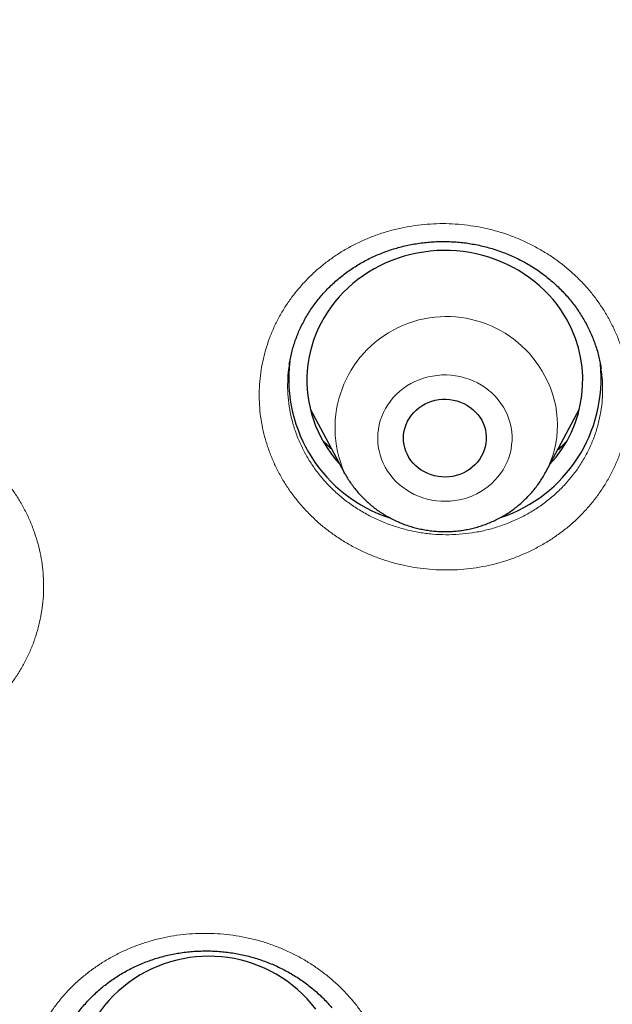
# Model space of a CAD drawing. Header units: millimetres. Extents: x 8 to 436, y 12 to 763.
# Tile 159 of 256: x 205.09 to 211.53, y 691.55 to 702.24. Entities that reach past the tile are written whole.
import ezdxf

# ---------------------------------------------------------------- set-up
doc = ezdxf.new("R2010")
doc.units = ezdxf.units.MM

msp = doc.modelspace()

# ---------------------------------------------------------------- linework, layer by layer
at = {"color": 7, "linetype": 'Continuous', "lineweight": 30}
for p, q in [((208.024, 698.499), (208.024, 698.496)), ((211.411, 698.452), (211.41, 698.458)), ((208.251, 698.017), (208.62, 697.326)), ((210.808, 697.326), (211.177, 698.017))]:
    msp.add_line(p, q, dxfattribs=at)
at = {"color": 7, "linetype": 'Continuous', "lineweight": 30, "flags": 128}
for points in [[(211.046, 698.976), (211.011, 699.035), (210.974, 699.093), (210.933, 699.149), (210.89, 699.203), (210.844, 699.255), (210.795, 699.305), (210.744, 699.352), (210.691, 699.397), (210.635, 699.44), (210.577, 699.48), (210.517, 699.518), (210.456, 699.553), (210.392, 699.585), (210.327, 699.614), (210.261, 699.64), (210.193, 699.663), (210.125, 699.683), (210.055, 699.7), (209.985, 699.714), (209.914, 699.725), (209.842, 699.732), (209.77, 699.736), (209.698, 699.737), (209.627, 699.735), (209.555, 699.729), (209.484, 699.72), (209.413, 699.708), (209.343, 699.693), (209.273, 699.675), (209.205, 699.654), (209.138, 699.629), (209.072, 699.602), (209.008, 699.571), (208.945, 699.538), (208.885, 699.502), (208.826, 699.463), (208.769, 699.422), (208.714, 699.378), (208.661, 699.332), (208.611, 699.283), (208.564, 699.232), (208.519, 699.18), (208.477, 699.125), (208.438, 699.068), (208.401, 699.01), (208.368, 698.95), (208.338, 698.888), (208.311, 698.826), (208.287, 698.762), (208.267, 698.697), (208.249, 698.632), (208.236, 698.565), (208.225, 698.498), (208.218, 698.431), (208.215, 698.364), (208.214, 698.296), (208.218, 698.228), (208.225, 698.161), (208.235, 698.094), (208.248, 698.028), (208.265, 697.962), (208.286, 697.897), (208.309, 697.833), (208.336, 697.771), (208.366, 697.709), (208.399, 697.649), (208.435, 697.591), (208.474, 697.534), (208.516, 697.479), (208.561, 697.426), (208.575, 697.411)], [(210.114, 697.893), (210.13, 697.859), (210.144, 697.824), (210.154, 697.787), (210.161, 697.751), (210.164, 697.713), (210.163, 697.676), (210.16, 697.639), (210.152, 697.602), (210.141, 697.566), (210.127, 697.531), (210.11, 697.497), (210.09, 697.465), (210.066, 697.435), (210.04, 697.407), (210.011, 697.381), (209.98, 697.357), (209.947, 697.337), (209.912, 697.319), (209.876, 697.304), (209.838, 697.292), (209.799, 697.283), (209.76, 697.278), (209.72, 697.275), (209.68, 697.277), (209.641, 697.281), (209.602, 697.289), (209.564, 697.3), (209.527, 697.314), (209.491, 697.331), (209.458, 697.351), (209.426, 697.373), (209.397, 697.399), (209.37, 697.426), (209.345, 697.456), (209.324, 697.487), (209.306, 697.521), (209.291, 697.555), (209.279, 697.591), (209.27, 697.627), (209.266, 697.665), (209.264, 697.702), (209.266, 697.739), (209.272, 697.776), (209.281, 697.813), (209.293, 697.848), (209.309, 697.883), (209.328, 697.916), (209.35, 697.947), (209.375, 697.976), (209.402, 698.003), (209.432, 698.028), (209.464, 698.05), (209.498, 698.069), (209.534, 698.086), (209.571, 698.099), (209.609, 698.11), (209.649, 698.117), (209.688, 698.12), (209.728, 698.121), (209.768, 698.118), (209.807, 698.112), (209.845, 698.103), (209.883, 698.09), (209.919, 698.075), (209.954, 698.056), (209.987, 698.035), (210.017, 698.011), (210.045, 697.985), (210.071, 697.956), (210.094, 697.925), (210.114, 697.893)], [(208.63, 697.308), (208.627, 697.313), (208.62, 697.326)]]:
    msp.add_lwpolyline(points, dxfattribs=at)
at = {"color": 252, "linetype": 'Continuous', "lineweight": 0, "flags": 128}
msp.add_lwpolyline([(209.066, 697.382), (209.09, 697.341), (209.118, 697.302), (209.149, 697.264), (209.182, 697.228), (209.218, 697.195), (209.256, 697.164), (209.296, 697.135), (209.338, 697.11), (209.382, 697.087), (209.428, 697.067), (209.475, 697.05), (209.523, 697.036), (209.572, 697.025), (209.622, 697.017), (209.672, 697.013), (209.723, 697.012), (209.773, 697.014), (209.823, 697.02), (209.873, 697.028), (209.922, 697.04), (209.97, 697.055), (210.016, 697.073), (210.061, 697.094), (210.105, 697.118), (210.146, 697.145), (210.186, 697.174), (210.223, 697.206), (210.258, 697.24), (210.291, 697.277), (210.32, 697.315), (210.347, 697.355), (210.371, 697.397), (210.391, 697.44), (210.408, 697.485), (210.422, 697.531), (210.433, 697.577), (210.44, 697.624), (210.444, 697.671), (210.444, 697.718), (210.441, 697.766), (210.434, 697.813), (210.424, 697.859), (210.411, 697.905), (210.394, 697.949), (210.374, 697.993), (210.351, 698.035), (210.324, 698.075), (210.295, 698.114), (210.263, 698.151), (210.229, 698.185), (210.192, 698.217), (210.153, 698.247), (210.111, 698.274), (210.068, 698.299), (210.023, 698.32), (209.977, 698.339), (209.929, 698.354), (209.88, 698.367), (209.831, 698.376), (209.781, 698.382), (209.731, 698.385), (209.68, 698.384), (209.63, 698.38), (209.58, 698.373), (209.531, 698.363), (209.482, 698.349), (209.435, 698.333), (209.389, 698.313), (209.345, 698.291), (209.302, 698.265), (209.262, 698.237), (209.223, 698.207), (209.187, 698.174), (209.153, 698.138), (209.122, 698.101), (209.094, 698.061), (209.069, 698.02), (209.047, 697.978), (209.028, 697.934), (209.012, 697.889), (209, 697.843), (208.991, 697.796), (208.986, 697.749), (208.984, 697.702), (208.985, 697.655), (208.99, 697.607), (208.998, 697.561), (209.01, 697.515), (209.025, 697.469), (209.044, 697.425), (209.066, 697.382)], dxfattribs=at)
at = {"color": 252, "linetype": 'Continuous', "lineweight": 0}
for centre, radius, start, end in [((209.73, 697.809), 1.21, 27.6939, 203.5042), ((209.848, 697.842), 1.09, 331.2579, 29.0352)]:
    msp.add_arc(centre, radius, start, end, dxfattribs=at)
at = {"color": 7, "linetype": 'Continuous', "lineweight": 30}
for centre, radius, start, end in [((209.868, 698.326), 1.345, 317.0752, 28.89), ((209.608, 698.345), 1.591, 173.2256, 252.0374), ((209.82, 698.346), 1.592, 288.2826, 5.8012), ((207.147, 690.603), 1.467, 37.4757, 215.1921)]:
    msp.add_arc(centre, radius, start, end, dxfattribs=at)
for points, knots in [([(184.502, 710.088), (184.502, 710.073), (184.502, 710.039), (184.501, 709.983), (184.501, 709.923), (184.501, 709.858), (184.502, 709.791), (184.502, 709.719), (184.502, 709.647), (184.503, 709.576), (184.503, 709.498), (184.504, 709.414), (184.505, 709.325), (184.506, 709.251), (184.507, 709.191), (184.508, 709.146), (184.509, 709.107), (184.51, 709.07), (184.51, 709.03), (184.511, 708.983), (184.513, 708.925), (184.514, 708.856), (184.516, 708.778), (184.518, 708.698), (184.521, 708.619), (184.523, 708.542), (184.526, 708.451), (184.53, 708.349), (184.534, 708.235), (184.539, 708.115), (184.545, 707.986), (184.551, 707.843), (184.559, 707.692), (184.568, 707.531), (184.577, 707.361), (184.587, 707.212), (184.595, 707.091), (184.601, 707.003), (184.606, 706.925), (184.611, 706.856), (184.615, 706.797), (184.619, 706.748), (184.622, 706.709), (184.624, 706.678), (184.626, 706.651), (184.628, 706.623), (184.631, 706.589), (184.634, 706.549), (184.638, 706.502), (184.642, 706.447), (184.648, 706.384), (184.654, 706.313), (184.661, 706.233), (184.668, 706.143), (184.677, 706.044), (184.687, 705.936), (184.698, 705.821), (184.71, 705.7), (184.734, 705.467), (184.771, 705.122), (184.826, 704.662), (184.873, 704.301), (184.908, 704.043), (184.93, 703.89), (184.952, 703.738), (184.974, 703.593), (184.994, 703.458), (185.013, 703.335), (185.029, 703.237), (185.041, 703.161), (185.05, 703.104), (185.059, 703.051), (185.066, 703.005), (185.072, 702.968), (185.077, 702.941), (185.08, 702.923), (185.083, 702.906), (185.086, 702.887), (185.091, 702.858), (185.098, 702.817), (185.107, 702.76), (185.119, 702.693), (185.132, 702.615), (185.148, 702.528), (185.164, 702.433), (185.182, 702.335), (185.2, 702.236), (185.234, 702.051), (185.286, 701.779), (185.37, 701.356), (185.473, 700.866), (185.598, 700.31), (185.72, 699.798), (185.838, 699.331), (185.918, 699.023), (185.971, 698.826), (185.993, 698.744), (186.014, 698.667), (186.033, 698.596), (186.052, 698.528), (186.07, 698.464), (186.087, 698.405), (186.1, 698.357), (186.11, 698.323), (186.116, 698.3), (186.12, 698.285), (186.125, 698.271), (186.13, 698.251), (186.138, 698.222), (186.15, 698.183), (186.163, 698.135), (186.18, 698.077), (186.199, 698.012), (186.221, 697.935), (186.248, 697.844), (186.279, 697.739), (186.313, 697.624), (186.351, 697.502), (186.389, 697.375), (186.45, 697.18), (186.532, 696.92), (186.635, 696.599), (186.739, 696.289), (186.841, 695.99), (186.941, 695.701), (187.041, 695.423), (187.138, 695.155), (187.223, 694.928), (187.294, 694.74), (187.352, 694.587), (187.409, 694.439), (187.465, 694.296), (187.52, 694.158), (187.573, 694.024), (187.625, 693.896), (187.673, 693.777), (187.718, 693.667), (187.76, 693.565), (187.801, 693.467), (187.84, 693.374), (187.876, 693.287), (187.908, 693.212), (187.933, 693.153), (187.953, 693.108), (187.967, 693.074), (187.978, 693.049), (187.988, 693.027), (187.997, 693.004), (188.01, 692.975), (188.025, 692.939), (188.045, 692.895), (188.067, 692.843), (188.093, 692.784), (188.12, 692.721), (188.149, 692.655), (188.179, 692.589), (188.233, 692.467), (188.314, 692.287), (188.423, 692.048), (188.538, 691.8), (188.658, 691.545), (188.784, 691.282), (188.924, 690.997), (189.077, 690.689), (189.244, 690.36), (189.418, 690.025), (189.607, 689.669), (189.81, 689.294), (189.985, 688.98), (190.118, 688.744), (190.206, 688.59), (190.292, 688.441), (190.381, 688.289), (190.47, 688.135), (190.562, 687.981), (190.649, 687.836), (190.731, 687.699), (190.809, 687.57), (190.873, 687.467), (190.922, 687.386), (190.958, 687.329), (190.99, 687.277), (191.017, 687.234), (191.038, 687.199), (191.055, 687.172), (191.071, 687.146), (191.089, 687.118), (191.111, 687.082), (191.137, 687.041), (191.169, 686.99), (191.208, 686.929), (191.254, 686.856), (191.305, 686.776), (191.362, 686.687), (191.424, 686.59), (191.493, 686.485), (191.567, 686.371), (191.646, 686.25), (191.732, 686.12), (191.824, 685.982), (191.922, 685.837), (192.046, 685.654), (192.195, 685.436), (192.367, 685.188), (192.615, 684.837), (192.941, 684.386), (193.349, 683.839), (193.68, 683.408), (193.93, 683.09), (194.096, 682.881), (194.263, 682.674), (194.431, 682.469), (194.597, 682.267), (194.764, 682.067), (194.929, 681.872), (195.092, 681.68), (195.25, 681.498), (195.372, 681.357), (195.461, 681.256), (195.518, 681.192), (195.574, 681.128), (195.629, 681.067), (195.681, 681.008), (195.729, 680.954), (195.771, 680.907), (195.807, 680.867), (195.837, 680.835), (195.86, 680.809), (195.877, 680.79), (195.893, 680.772), (195.912, 680.752), (195.934, 680.727), (195.964, 680.695), (196.002, 680.652), (196.051, 680.599), (196.107, 680.538), (196.171, 680.468), (196.243, 680.39), (196.324, 680.303), (196.412, 680.209), (196.508, 680.107), (196.604, 680.005), (196.699, 679.905), (196.792, 679.809), (196.89, 679.707), (196.992, 679.601), (197.17, 679.419), (197.42, 679.166), (197.744, 678.845), (198.111, 678.488), (198.523, 678.097), (198.98, 677.675), (199.436, 677.265), (199.893, 676.865), (200.348, 676.477), (200.803, 676.099), (201.182, 675.792), (201.483, 675.553), (201.702, 675.381), (201.912, 675.219), (202.113, 675.065), (202.304, 674.92), (202.482, 674.786), (202.649, 674.662), (202.802, 674.549), (202.947, 674.443), (203.084, 674.344), (203.196, 674.264), (203.285, 674.199), (203.354, 674.151), (203.417, 674.106), (203.474, 674.065), (203.522, 674.031), (203.561, 674.003), (203.592, 673.982), (203.617, 673.965), (203.639, 673.949), (203.662, 673.933), (203.689, 673.914), (203.726, 673.888), (203.772, 673.856), (203.83, 673.816), (203.897, 673.769), (203.974, 673.716), (204.061, 673.656), (204.158, 673.59), (204.265, 673.517), (204.382, 673.438), (204.509, 673.353), (204.646, 673.262), (204.793, 673.165), (204.947, 673.064), (205.108, 672.959), (205.275, 672.852), (205.451, 672.739), (205.636, 672.622), (205.831, 672.5), (206.036, 672.373), (206.25, 672.242), (206.477, 672.105), (206.719, 671.961), (206.975, 671.81), (207.242, 671.655), (207.519, 671.496), (207.809, 671.334), (208.109, 671.167), (208.421, 670.998), (208.744, 670.825), (209.079, 670.649), (209.426, 670.471), (209.784, 670.29), (210.119, 670.124), (210.334, 670.02), (210.426, 669.976)], [0, 0, 0, 0, 0.000894, 0.001956, 0.003195, 0.004397, 0.005735, 0.007208, 0.008683, 0.010087, 0.01142, 0.013371, 0.015146, 0.016745, 0.01782, 0.018734, 0.019488, 0.020154, 0.020952, 0.021897, 0.022989, 0.024447, 0.026067, 0.027679, 0.029265, 0.030824, 0.032356, 0.034708, 0.036995, 0.039236, 0.04192, 0.044789, 0.047842, 0.05108, 0.054503, 0.05811, 0.060052, 0.061825, 0.063405, 0.064791, 0.065984, 0.066967, 0.067763, 0.068373, 0.068811, 0.069406, 0.070057, 0.070861, 0.071822, 0.072941, 0.074216, 0.075649, 0.07724, 0.079074, 0.081082, 0.083262, 0.085614, 0.088108, 0.09063, 0.099764, 0.109103, 0.118645, 0.121741, 0.124858, 0.127995, 0.130996, 0.133746, 0.136246, 0.138495, 0.139756, 0.140921, 0.141992, 0.142965, 0.143764, 0.144245, 0.144597, 0.144898, 0.145281, 0.145748, 0.146682, 0.147835, 0.149208, 0.1508, 0.152612, 0.154589, 0.156612, 0.158641, 0.160676, 0.167996, 0.175394, 0.186756, 0.19827, 0.209853, 0.218584, 0.22735, 0.229108, 0.230852, 0.232473, 0.233949, 0.235279, 0.236737, 0.237967, 0.23897, 0.239745, 0.240131, 0.240419, 0.240654, 0.241061, 0.24167, 0.242449, 0.243507, 0.244715, 0.246073, 0.247582, 0.249574, 0.251778, 0.254196, 0.256825, 0.259519, 0.262184, 0.269177, 0.275959, 0.282529, 0.288887, 0.295034, 0.30097, 0.306694, 0.312207, 0.315564, 0.318838, 0.322028, 0.325127, 0.328076, 0.331024, 0.333787, 0.336365, 0.338758, 0.340966, 0.34299, 0.345137, 0.347028, 0.348662, 0.350039, 0.3509, 0.351617, 0.352233, 0.352585, 0.353058, 0.353689, 0.354479, 0.355447, 0.35658, 0.357878, 0.359297, 0.360737, 0.362194, 0.363667, 0.368759, 0.374039, 0.379506, 0.385161, 0.391003, 0.397004, 0.40423, 0.411621, 0.419176, 0.426896, 0.435738, 0.444787, 0.448398, 0.451974, 0.455417, 0.458725, 0.462487, 0.466059, 0.46944, 0.472631, 0.47563, 0.478439, 0.479885, 0.48127, 0.482489, 0.483499, 0.484334, 0.484938, 0.48541, 0.486126, 0.486958, 0.487929, 0.489041, 0.490547, 0.492251, 0.494154, 0.496255, 0.498555, 0.501053, 0.50375, 0.506645, 0.509739, 0.513031, 0.516521, 0.52021, 0.526226, 0.532237, 0.538238, 0.551838, 0.565383, 0.578876, 0.584161, 0.589439, 0.594708, 0.599969, 0.605183, 0.610223, 0.615407, 0.620382, 0.625146, 0.6297, 0.631431, 0.63313, 0.634797, 0.636431, 0.638027, 0.639468, 0.640704, 0.641737, 0.642653, 0.643313, 0.643766, 0.644211, 0.644739, 0.645386, 0.646152, 0.647365, 0.648791, 0.650431, 0.652285, 0.654391, 0.656719, 0.659269, 0.66204, 0.665032, 0.667538, 0.670181, 0.672961, 0.675877, 0.678914, 0.687963, 0.69693, 0.705815, 0.718193, 0.73041, 0.742464, 0.754357, 0.766088, 0.777658, 0.789065, 0.79476, 0.800203, 0.805394, 0.810334, 0.815022, 0.819459, 0.823412, 0.827141, 0.830646, 0.833928, 0.836987, 0.838722, 0.840376, 0.841915, 0.843269, 0.844435, 0.845413, 0.846059, 0.846641, 0.847166, 0.847657, 0.848291, 0.849103, 0.850242, 0.85161, 0.853209, 0.855036, 0.857094, 0.859381, 0.861899, 0.864645, 0.867622, 0.870828, 0.874264, 0.87793, 0.881588, 0.88545, 0.889515, 0.893783, 0.898255, 0.90293, 0.907808, 0.91289, 0.918431, 0.924195, 0.930183, 0.936393, 0.942827, 0.949483, 0.956363, 0.963465, 0.97079, 0.978339, 0.98611, 0.994104, 1, 1, 1, 1]), ([(208.023, 698.499), (208.027, 698.52), (208.034, 698.564), (208.049, 698.629), (208.067, 698.694), (208.088, 698.758), (208.111, 698.821), (208.138, 698.883), (208.168, 698.944), (208.2, 699.004), (208.236, 699.063), (208.274, 699.12), (208.314, 699.176), (208.357, 699.23), (208.403, 699.282), (208.45, 699.331), (208.5, 699.379), (208.552, 699.425), (208.607, 699.469), (208.663, 699.511), (208.722, 699.551), (208.782, 699.589), (208.844, 699.624), (208.907, 699.656), (208.972, 699.685), (209.037, 699.712), (209.104, 699.737), (209.173, 699.759), (209.242, 699.778), (209.313, 699.794), (209.384, 699.808), (209.456, 699.819), (209.528, 699.827), (209.6, 699.832), (209.672, 699.835), (209.745, 699.834), (209.817, 699.831), (209.89, 699.825), (209.962, 699.816), (210.033, 699.804), (210.105, 699.789), (210.175, 699.772), (210.245, 699.752), (210.313, 699.729), (210.381, 699.704), (210.447, 699.676), (210.512, 699.645), (210.575, 699.612), (210.637, 699.577), (210.698, 699.539), (210.756, 699.499), (210.813, 699.456), (210.868, 699.412), (210.92, 699.365), (210.971, 699.316), (211.019, 699.266), (211.065, 699.213), (211.109, 699.159), (211.15, 699.103), (211.188, 699.046), (211.224, 698.987), (211.257, 698.927), (211.288, 698.866), (211.315, 698.803), (211.34, 698.74), (211.362, 698.676), (211.381, 698.61), (211.396, 698.544), (211.407, 698.492), (211.411, 698.461), (211.412, 698.452)], [0, 0, 0, 0, 0.014431, 0.0295, 0.044524, 0.059481, 0.074393, 0.089291, 0.104278, 0.119324, 0.134398, 0.149466, 0.164486, 0.179428, 0.194261, 0.209031, 0.223782, 0.23863, 0.253548, 0.268503, 0.283464, 0.298387, 0.31324, 0.327991, 0.342669, 0.357323, 0.37208, 0.386888, 0.401727, 0.416577, 0.431412, 0.44621, 0.460953, 0.475645, 0.490308, 0.505054, 0.519794, 0.534531, 0.549273, 0.564022, 0.578783, 0.593563, 0.608366, 0.623131, 0.637856, 0.652574, 0.667291, 0.682016, 0.696754, 0.711512, 0.726297, 0.741117, 0.755945, 0.770705, 0.785501, 0.800323, 0.815167, 0.830029, 0.844906, 0.859794, 0.874689, 0.889584, 0.904455, 0.919356, 0.934288, 0.949247, 0.964228, 0.979226, 0.994235, 1, 1, 1, 1]), ([(208.485, 697.579), (208.479, 697.584), (208.454, 697.605), (208.422, 697.635), (208.397, 697.66), (208.389, 697.668)], [0, 0, 0, 0, 0.194835, 0.736789, 1, 1, 1, 1]), ([(211.031, 697.655), (211.018, 697.642), (210.988, 697.613), (210.956, 697.583), (210.937, 697.567), (210.937, 697.567)], [0, 0, 0, 0, 0.4291476, 0.9761791, 1, 1, 1, 1]), ([(208.628, 697.312), (208.635, 697.3), (208.651, 697.27), (208.68, 697.225), (208.715, 697.175), (208.753, 697.128), (208.793, 697.082), (208.835, 697.038), (208.879, 696.997), (208.926, 696.957), (208.974, 696.92), (209.025, 696.886), (209.077, 696.853), (209.131, 696.824), (209.187, 696.797), (209.244, 696.772), (209.302, 696.751), (209.361, 696.732), (209.421, 696.717), (209.481, 696.704), (209.543, 696.694), (209.605, 696.687), (209.667, 696.683), (209.729, 696.682), (209.792, 696.685), (209.854, 696.69), (209.915, 696.698), (209.977, 696.71), (210.037, 696.724), (210.097, 696.741), (210.156, 696.761), (210.213, 696.784), (210.27, 696.81), (210.325, 696.839), (210.378, 696.87), (210.43, 696.903), (210.48, 696.94), (210.527, 696.978), (210.573, 697.019), (210.617, 697.062), (210.658, 697.107), (210.697, 697.154), (210.733, 697.203), (210.766, 697.254), (210.791, 697.294), (210.804, 697.318), (210.807, 697.325)], [0, 0, 0, 0, 0.015883, 0.038852, 0.061834, 0.08484, 0.107872, 0.130929, 0.154013, 0.177123, 0.200259, 0.223421, 0.246608, 0.269819, 0.293053, 0.316309, 0.339585, 0.36288, 0.386192, 0.40952, 0.432861, 0.456213, 0.479576, 0.502946, 0.526323, 0.549702, 0.573083, 0.596463, 0.61984, 0.643211, 0.666575, 0.689929, 0.713272, 0.7366, 0.759913, 0.783207, 0.806481, 0.829734, 0.852964, 0.876168, 0.899347, 0.922499, 0.945624, 0.968721, 0.99179, 1, 1, 1, 1]), ([(205.448, 690.797), (205.45, 690.809), (205.455, 690.843), (205.467, 690.899), (205.483, 690.964), (205.503, 691.029), (205.525, 691.092), (205.551, 691.154), (205.579, 691.216), (205.61, 691.276), (205.644, 691.335), (205.68, 691.392), (205.72, 691.448), (205.761, 691.502), (205.806, 691.555), (205.853, 691.606), (205.902, 691.655), (205.953, 691.702), (206.006, 691.747), (206.062, 691.789), (206.119, 691.829), (206.178, 691.867), (206.238, 691.902), (206.301, 691.936), (206.365, 691.967), (206.431, 691.995), (206.498, 692.021), (206.566, 692.044), (206.635, 692.064), (206.704, 692.082), (206.774, 692.096), (206.845, 692.108), (206.917, 692.117), (206.989, 692.124), (207.062, 692.127), (207.135, 692.128), (207.208, 692.126), (207.28, 692.121), (207.352, 692.114), (207.423, 692.103), (207.494, 692.09), (207.565, 692.074), (207.635, 692.055), (207.704, 692.034), (207.772, 692.009), (207.839, 691.983), (207.905, 691.953), (207.969, 691.922), (208.031, 691.887), (208.092, 691.851), (208.152, 691.812), (208.209, 691.771), (208.265, 691.727), (208.318, 691.682), (208.37, 691.634), (208.419, 691.585), (208.457, 691.543), (208.478, 691.519), (208.484, 691.511)], [0, 0, 0, 0, 0.01032, 0.028752, 0.047176, 0.065595, 0.084012, 0.102429, 0.12085, 0.139276, 0.157704, 0.176098, 0.194336, 0.212643, 0.230996, 0.249372, 0.267743, 0.286077, 0.30435, 0.322537, 0.340645, 0.358698, 0.376822, 0.39504, 0.413314, 0.431603, 0.449858, 0.468035, 0.486095, 0.504036, 0.521973, 0.539992, 0.558117, 0.57631, 0.594533, 0.612738, 0.630878, 0.648917, 0.666829, 0.684739, 0.702749, 0.72083, 0.738962, 0.757122, 0.775285, 0.793422, 0.811511, 0.829534, 0.847518, 0.865631, 0.883722, 0.901813, 0.919915, 0.938035, 0.956185, 0.974376, 0.992619, 1, 1, 1, 1])]:
    msp.add_open_spline(points, degree=3, knots=knots, dxfattribs=at)
at = {"color": 252, "linetype": 'Continuous', "lineweight": 0}
for points, knots in [([(211.189, 671.211), (210.361, 671.629), (208.701, 672.468), (206.322, 673.908), (204.035, 675.471), (201.862, 677.164), (199.769, 679.012), (197.771, 681.017), (195.882, 683.182), (194.145, 685.462), (192.568, 687.842), (191.163, 690.311), (189.935, 692.857), (188.887, 695.473), (188.023, 698.153), (187.346, 700.884), (186.862, 703.65), (186.558, 706.436), (186.52, 708.299), (186.501, 709.23)], [0, 0, 0, 0, 0.056574, 0.113415, 0.17016, 0.226689, 0.283221, 0.342868, 0.402514, 0.462416, 0.522329, 0.581975, 0.64161, 0.701258, 0.760904, 0.820805, 0.880718, 0.940364, 1, 1, 1, 1]), ([(207.922, 697.299), (207.902, 697.337), (207.862, 697.413), (207.812, 697.531), (207.771, 697.653), (207.738, 697.776), (207.714, 697.901), (207.7, 698.027), (207.695, 698.154), (207.698, 698.281), (207.711, 698.408), (207.733, 698.532), (207.764, 698.656), (207.804, 698.777), (207.852, 698.895), (207.909, 699.01), (207.974, 699.121), (208.047, 699.227), (208.128, 699.328), (208.215, 699.425), (208.31, 699.515), (208.411, 699.599), (208.517, 699.677), (208.63, 699.747), (208.747, 699.81), (208.869, 699.866), (208.994, 699.914), (209.122, 699.954), (209.254, 699.985), (209.387, 700.009), (209.522, 700.023), (209.658, 700.03), (209.793, 700.027), (209.929, 700.016), (210.064, 699.997), (210.197, 699.969), (210.327, 699.933), (210.455, 699.889), (210.58, 699.836), (210.7, 699.776), (210.816, 699.709), (210.927, 699.635), (211.032, 699.553), (211.132, 699.466), (211.225, 699.372), (211.311, 699.273), (211.39, 699.167), (211.463, 699.055), (211.528, 698.938), (211.584, 698.818), (211.629, 698.696), (211.666, 698.573), (211.693, 698.448), (211.712, 698.322), (211.722, 698.196), (211.722, 698.069), (211.713, 697.942), (211.695, 697.816), (211.668, 697.692), (211.632, 697.57), (211.588, 697.451), (211.534, 697.335), (211.473, 697.222), (211.403, 697.113), (211.326, 697.01), (211.242, 696.911), (211.15, 696.818), (211.052, 696.731), (210.947, 696.651), (210.838, 696.577), (210.723, 696.511), (210.603, 696.452), (210.479, 696.4), (210.352, 696.357), (210.222, 696.321), (210.089, 696.295), (209.955, 696.276), (209.819, 696.266), (209.683, 696.265), (209.548, 696.272), (209.413, 696.288), (209.279, 696.312), (209.147, 696.344), (209.018, 696.385), (208.892, 696.434), (208.77, 696.49), (208.652, 696.555), (208.538, 696.626), (208.43, 696.704), (208.328, 696.789), (208.233, 696.88), (208.144, 696.977), (208.062, 697.08), (207.986, 697.186), (207.943, 697.261), (207.922, 697.299)], [0, 0, 0, 0, 0.010694, 0.021425, 0.032168, 0.042899, 0.053593, 0.0643, 0.075044, 0.0858, 0.096543, 0.10725, 0.11796, 0.128706, 0.139465, 0.150212, 0.160922, 0.171637, 0.182389, 0.193153, 0.203904, 0.214619, 0.225339, 0.236096, 0.246864, 0.257621, 0.268341, 0.279063, 0.289821, 0.300593, 0.311351, 0.322073, 0.332795, 0.343552, 0.354322, 0.36508, 0.375801, 0.386518, 0.397272, 0.408038, 0.418791, 0.429508, 0.44022, 0.450969, 0.46173, 0.472478, 0.48319, 0.494344, 0.505512, 0.516667, 0.527375, 0.53812, 0.548878, 0.559623, 0.570332, 0.58104, 0.591785, 0.602542, 0.613287, 0.623996, 0.634707, 0.645455, 0.656216, 0.666964, 0.677675, 0.688392, 0.699145, 0.709911, 0.720664, 0.731381, 0.742102, 0.752859, 0.763629, 0.774386, 0.785107, 0.795829, 0.806588, 0.817359, 0.828118, 0.83884, 0.84956, 0.860317, 0.871086, 0.881843, 0.892563, 0.903278, 0.91403, 0.924795, 0.935547, 0.946262, 0.956985, 0.967745, 0.978517, 0.989277, 1, 1, 1, 1]), ([(208.024, 698.496), (208.021, 698.479), (208.01, 698.418), (208.004, 698.311), (208.005, 698.176), (208.02, 698.042), (208.046, 697.909), (208.085, 697.779), (208.134, 697.651), (208.176, 697.57), (208.197, 697.53)], [0, 0, 0, 0, 0.0510711, 0.1869362, 0.3228011, 0.4581826, 0.593396, 0.7290914, 0.8647867, 1, 1, 1, 1]), ([(208.197, 697.53), (208.197, 697.529), (208.219, 697.489), (208.267, 697.41), (208.349, 697.299), (208.441, 697.193), (208.542, 697.096), (208.651, 697.006), (208.768, 696.926), (208.892, 696.854), (209.022, 696.793), (209.156, 696.742), (209.295, 696.702), (209.436, 696.672), (209.58, 696.654), (209.724, 696.647), (209.869, 696.652), (210.012, 696.668), (210.153, 696.695), (210.291, 696.733), (210.425, 696.783), (210.555, 696.842), (210.678, 696.911), (210.794, 696.99), (210.902, 697.078), (211.002, 697.175), (211.094, 697.278), (211.175, 697.389), (211.245, 697.506), (211.305, 697.628), (211.354, 697.755), (211.391, 697.885), (211.416, 698.017), (211.429, 698.152), (211.43, 698.287), (211.423, 698.387), (211.413, 698.442), (211.411, 698.452)], [0, 0, 0, 0, 0.000143, 0.030156, 0.060275, 0.090395, 0.120408, 0.150429, 0.180557, 0.210686, 0.240707, 0.270748, 0.300897, 0.331046, 0.361088, 0.39114, 0.421298, 0.451457, 0.481509, 0.51156, 0.541719, 0.571878, 0.60193, 0.631972, 0.662121, 0.692271, 0.722313, 0.752342, 0.782478, 0.812614, 0.842643, 0.872663, 0.902791, 0.932918, 0.962939, 0.992959, 1, 1, 1, 1]), ([(205.154, 696.906), (205.154, 696.906), (205.174, 696.867), (205.21, 696.789), (205.256, 696.669), (205.294, 696.547), (205.322, 696.423), (205.342, 696.297), (205.352, 696.171), (205.354, 696.045), (205.346, 695.918), (205.329, 695.793), (205.303, 695.669), (205.268, 695.547), (205.225, 695.427), (205.172, 695.311), (205.112, 695.198), (205.044, 695.09), (204.967, 694.986), (204.884, 694.887), (204.793, 694.794), (204.695, 694.707), (204.592, 694.626), (204.483, 694.552), (204.369, 694.485), (204.249, 694.426), (204.126, 694.374), (203.999, 694.33), (203.87, 694.294), (203.737, 694.267), (203.603, 694.248), (203.468, 694.237), (203.332, 694.235), (203.197, 694.242), (203.062, 694.257), (202.928, 694.281), (202.796, 694.312), (202.666, 694.352), (202.54, 694.401), (202.417, 694.457), (202.299, 694.52), (202.185, 694.591), (202.077, 694.669), (201.974, 694.753), (201.878, 694.843), (201.788, 694.94), (201.705, 695.041), (201.629, 695.149), (201.56, 695.263), (201.499, 695.382), (201.448, 695.504), (201.406, 695.626), (201.374, 695.75), (201.35, 695.875), (201.335, 696.001), (201.33, 696.128), (201.334, 696.254), (201.347, 696.38), (201.369, 696.505), (201.4, 696.628), (201.439, 696.748), (201.488, 696.866), (201.545, 696.98), (201.61, 697.091), (201.683, 697.197), (201.763, 697.298), (201.851, 697.393), (201.945, 697.483), (202.046, 697.567), (202.153, 697.644), (202.265, 697.714), (202.382, 697.777), (202.504, 697.832), (202.629, 697.879), (202.758, 697.919), (202.889, 697.95), (203.022, 697.973), (203.157, 697.987), (203.292, 697.993), (203.428, 697.99), (203.564, 697.979), (203.698, 697.959), (203.831, 697.931), (203.962, 697.894), (204.089, 697.849), (204.214, 697.797), (204.334, 697.737), (204.45, 697.669), (204.561, 697.594), (204.666, 697.513), (204.765, 697.425), (204.857, 697.332), (204.943, 697.233), (205.021, 697.128), (205.093, 697.02), (205.133, 696.944), (205.154, 696.906)], [0, 0, 0, 0, 0.0001146, 0.0108172, 0.0215563, 0.0323078, 0.0430469, 0.0537495, 0.0644519, 0.0751908, 0.0859421, 0.096681, 0.1073834, 0.1180908, 0.1288348, 0.1395911, 0.1503351, 0.1610426, 0.1717581, 0.1825101, 0.1932746, 0.2040267, 0.2147422, 0.2254653, 0.236225, 0.2469971, 0.2577568, 0.2684798, 0.2792067, 0.2899702, 0.3007461, 0.3115095, 0.3222363, 0.3329614, 0.3437232, 0.3544974, 0.3652592, 0.3759842, 0.3867029, 0.3974582, 0.4082259, 0.4189812, 0.4296998, 0.4404101, 0.4511571, 0.4619164, 0.4726633, 0.4833736, 0.4945213, 0.5056828, 0.5168304, 0.5275354, 0.538277, 0.549031, 0.5597726, 0.5704776, 0.5811824, 0.5919237, 0.6026774, 0.6134188, 0.6241236, 0.6348334, 0.6455797, 0.6563384, 0.6670847, 0.6777945, 0.6885126, 0.6992673, 0.7100344, 0.7207891, 0.7315072, 0.742232, 0.7529934, 0.7637672, 0.7745286, 0.7852534, 0.7959803, 0.8067438, 0.8175198, 0.8282834, 0.8390102, 0.8497337, 0.8604939, 0.8712665, 0.8820266, 0.8927501, 0.9034661, 0.9142189, 0.924984, 0.9357367, 0.9464528, 0.9571379, 0.9678595, 0.9785933, 0.9893149, 1, 1, 1, 1]), ([(208.486, 697.577), (208.466, 697.595), (208.432, 697.624), (208.401, 697.657), (208.388, 697.67)], [0, 0, 0, 0, 0.593008, 1, 1, 1, 1]), ([(211.032, 697.657), (211.006, 697.63), (210.976, 697.599), (210.942, 697.571), (210.937, 697.567)], [0, 0, 0, 0, 0.852115, 1, 1, 1, 1]), ([(208.704, 691.597), (208.704, 691.597), (208.732, 691.564), (208.787, 691.495), (208.86, 691.388), (208.925, 691.276), (208.983, 691.161), (209.032, 691.043), (209.072, 690.922), (209.103, 690.799), (209.126, 690.674), (209.14, 690.548), (209.144, 690.422), (209.139, 690.296), (209.125, 690.171), (209.102, 690.046), (209.07, 689.924), (209.03, 689.804), (208.98, 689.687), (208.922, 689.573), (208.856, 689.463), (208.782, 689.358), (208.701, 689.257), (208.613, 689.163), (208.517, 689.074), (208.416, 688.991), (208.308, 688.914), (208.196, 688.845), (208.078, 688.783), (207.956, 688.729), (207.83, 688.682), (207.701, 688.644), (207.57, 688.613), (207.436, 688.591), (207.301, 688.578), (207.166, 688.573), (207.03, 688.577), (206.894, 688.588), (206.76, 688.609), (206.628, 688.638), (206.497, 688.675), (206.37, 688.721), (206.246, 688.774), (206.126, 688.834), (206.011, 688.902), (205.901, 688.978), (205.796, 689.059), (205.697, 689.148), (205.603, 689.245), (205.515, 689.349), (205.436, 689.456), (205.366, 689.567), (205.305, 689.681), (205.252, 689.798), (205.208, 689.918), (205.173, 690.04), (205.146, 690.164), (205.129, 690.29), (205.12, 690.416), (205.121, 690.542), (205.131, 690.668), (205.15, 690.793), (205.178, 690.916), (205.215, 691.037), (205.261, 691.156), (205.315, 691.271), (205.377, 691.383), (205.448, 691.49), (205.526, 691.593), (205.611, 691.69), (205.703, 691.782), (205.802, 691.867), (205.907, 691.946), (206.018, 692.019), (206.133, 692.084), (206.253, 692.142), (206.377, 692.192), (206.505, 692.234), (206.636, 692.268), (206.768, 692.294), (206.903, 692.311), (207.038, 692.319), (207.174, 692.319), (207.31, 692.311), (207.444, 692.294), (207.578, 692.269), (207.709, 692.236), (207.838, 692.194), (207.963, 692.144), (208.085, 692.087), (208.202, 692.022), (208.314, 691.95), (208.421, 691.871), (208.522, 691.786), (208.617, 691.695), (208.675, 691.63), (208.704, 691.597)], [0, 0, 0, 0, 0.0001146, 0.0108172, 0.0215563, 0.0323078, 0.0430469, 0.0537495, 0.0644519, 0.0751908, 0.0859421, 0.096681, 0.1073834, 0.1180908, 0.1288348, 0.1395911, 0.1503351, 0.1610426, 0.1717581, 0.1825101, 0.1932746, 0.2040267, 0.2147422, 0.2254653, 0.236225, 0.2469971, 0.2577568, 0.2684798, 0.2792067, 0.2899702, 0.3007461, 0.3115095, 0.3222363, 0.3329614, 0.3437232, 0.3544974, 0.3652592, 0.3759842, 0.3867029, 0.3974582, 0.4082259, 0.4189812, 0.4296998, 0.4404101, 0.4511571, 0.4619164, 0.4726633, 0.4833736, 0.4945213, 0.5056828, 0.5168304, 0.5275354, 0.538277, 0.549031, 0.5597726, 0.5704776, 0.5811824, 0.5919237, 0.6026774, 0.6134188, 0.6241236, 0.6348334, 0.6455797, 0.6563384, 0.6670847, 0.6777945, 0.6885126, 0.6992673, 0.7100344, 0.7207891, 0.7315072, 0.742232, 0.7529934, 0.7637672, 0.7745286, 0.7852534, 0.7959803, 0.8067438, 0.8175198, 0.8282834, 0.8390102, 0.8497337, 0.8604939, 0.8712665, 0.8820266, 0.8927501, 0.9034661, 0.9142189, 0.924984, 0.9357367, 0.9464528, 0.9571379, 0.9678595, 0.9785933, 0.9893149, 1, 1, 1, 1])]:
    msp.add_open_spline(points, degree=3, knots=knots, dxfattribs=at)

doc.saveas('drawing.dxf')
